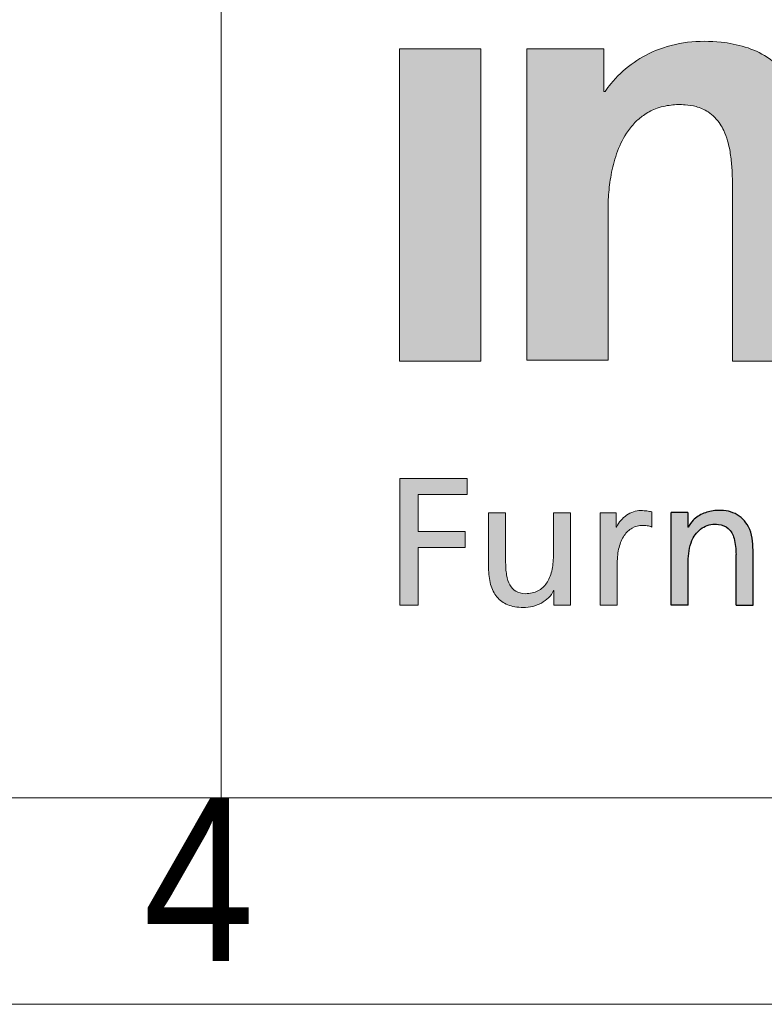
# Paper-space layout 'Hoja3' of a CAD drawing. Header units: millimetres. Extents: x 450 to 25135, y 150 to 17673.
# Tile 7 of 21: x 19384 to 19924, y 150 to 865. Entities that reach past the tile are written whole.
import ezdxf

# ---------------------------------------------------------------- set-up
doc = ezdxf.new("R2010")
doc.units = ezdxf.units.MM
doc.linetypes.add('SLD-Continua', pattern=[0])
doc.layers.add('FORMAT', color=7, linetype='SLD-Continua')
doc.styles.add('SLDTEXTSTYLE3', font='GOTHIC.TTF', dxfattribs={"width": 0.913})

# ---------------------------------------------------------------- blocks, each defined once
blk = doc.blocks.new('Bloque3')
at = {"linetype": 'Continuous', "ltscale": 35}
h = blk.add_hatch(color=7, dxfattribs=at)
edge = h.paths.add_edge_path(flags=0)
edge.add_line((221.61, 248.76), (280.67, 248.76))
edge.add_line((280.67, 248.76), (280.67, 359.42))
edge.add_spline(control_points=[(280.67, 359.42), (280.68, 360.31), (280.7, 363.48), (281.07, 371.47), (282.68, 383.75), (286.38, 399), (292.39, 411.94), (299.54, 421.1), (306.61, 427.2), (315.4, 431.94), (325.84, 434.37), (335.87, 434.57), (345.08, 433.14), (354.48, 429.13), (361, 422.34), (365.13, 414.78), (367.86, 407.26), (369.76, 397.62), (370.67, 387.59), (370.97, 377.88), (370.98, 371.73), (370.98, 368.53)], knot_values=[0, 0, 0, 0, 0.014108, 0.050137, 0.12665, 0.210017, 0.297932, 0.350316, 0.392835, 0.445136, 0.506872, 0.560743, 0.603219, 0.653697, 0.720022, 0.747327, 0.789984, 0.846083, 0.902618, 0.949361, 1, 1, 1, 1], weights=[1, 1, 1, 1, 1, 1, 1, 1, 1, 1, 1, 1, 1, 1, 1, 1, 1, 1, 1, 1, 1, 1], degree=3, periodic=0)
edge.add_line((370.98, 368.53), (370.98, 248.15))
edge.add_line((370.98, 248.15), (429.79, 248.15))
edge.add_line((429.79, 248.15), (429.79, 391.24))
edge.add_spline(control_points=[(429.79, 391.24), (429.46, 399.37), (428.93, 412.13), (422.4, 440.43), (402.67, 470.83), (358.51, 482.72), (316.13, 478.36), (289.21, 458.57), (279.81, 445.89), (278.43, 444.02)], knot_values=[4, 4, 4, 4, 4.111727, 4.175295, 4.401008, 4.562165, 4.782362, 4.967907, 5, 5, 5, 5], weights=[1, 1, 1, 1, 1, 1, 1, 1, 1, 1], degree=3, periodic=0)
edge.add_line((278.43, 444.02), (277.65, 444.02))
edge.add_line((277.65, 444.02), (277.65, 474.84))
edge.add_line((277.65, 474.84), (221.61, 474.84))
edge.add_line((221.61, 474.84), (221.61, 248.76))
for points in [[(188.25, 474.84), (129.19, 474.84), (129.19, 248.15), (188.25, 248.15)], [(142.74, 151.2), (178.48, 151.2), (178.48, 162.78), (129.58, 162.78), (129.58, 70.79), (142.74, 70.79), (142.74, 112.7), (176.9, 112.7), (176.9, 124.28), (142.74, 124.28)], [(142.74, 151.2), (178.48, 151.2), (178.48, 162.78), (129.58, 162.78), (129.58, 70.79), (142.74, 70.79), (142.74, 112.7), (176.9, 112.7), (176.9, 124.28), (142.74, 124.28)]]:
    blk.add_hatch(color=7, dxfattribs=at).paths.add_polyline_path(points, flags=0)
h = blk.add_hatch(color=7, dxfattribs=at)
edge = h.paths.add_edge_path(flags=0)
edge.add_spline(control_points=[(199.97, 76.86), (202.03, 74.39), (204.63, 72.47), (207.8, 71.18)], knot_values=[55, 55, 55, 55, 56, 56, 56, 56], weights=[1, 1, 1, 1], degree=3, periodic=0)
edge.add_spline(control_points=[(207.8, 71.18), (210.98, 69.88), (214.72, 69.21), (219.07, 69.21)], knot_values=[56, 56, 56, 56, 57, 57, 57, 57], weights=[1, 1, 1, 1], degree=3, periodic=0)
edge.add_arc((219.08, 97.85), 28.64, 269.98677, 283.89037)
edge.add_spline(control_points=[(225.96, 70.04), (228.17, 70.6), (230.29, 71.41), (232.23, 72.47)], knot_values=[0, 0, 0, 0, 1, 1, 1, 1], weights=[1, 1, 1, 1], degree=3, periodic=0)
edge.add_spline(control_points=[(232.23, 72.47), (234.17, 73.52), (235.93, 74.81), (237.43, 76.32)], knot_values=[1, 1, 1, 1, 2, 2, 2, 2], weights=[1, 1, 1, 1], degree=3, periodic=0)
edge.add_spline(control_points=[(237.43, 76.32), (238.94, 77.83), (240.19, 79.55), (241.11, 81.46)], knot_values=[2, 2, 2, 2, 3, 3, 3, 3], weights=[1, 1, 1, 1], degree=3, periodic=0)
edge.add_line((241.11, 81.46), (241.36, 81.46))
edge.add_line((241.36, 81.46), (241.36, 70.79))
edge.add_line((241.36, 70.79), (247.35, 70.79))
edge.add_line((247.35, 70.79), (253.34, 70.79))
edge.add_line((253.34, 70.79), (253.34, 79.19))
edge.add_line((253.34, 79.19), (253.34, 138.01))
edge.add_line((253.34, 138.01), (240.97, 138.01))
edge.add_line((240.97, 138.01), (240.97, 130.23))
edge.add_spline(control_points=[(240.97, 130.23), (240.97, 127.64), (240.97, 125.04), (240.97, 122.45), (240.97, 117.26), (240.97, 112.08), (240.97, 106.89), (240.97, 102.81), (240.57, 99.03), (239.76, 95.67)], knot_values=[30, 30, 30, 30, 31, 31, 31, 33, 33, 33, 34, 34, 34, 34], weights=[1, 1, 1, 1, 1, 1, 1, 1, 1, 1], degree=3, periodic=0)
edge.add_spline(control_points=[(239.76, 95.67), (238.95, 92.31), (237.71, 89.36), (234.37, 84.49), (232.26, 82.56), (229.68, 81.24)], knot_values=[34, 34, 34, 34, 35, 35, 36, 36, 36, 36], weights=[1, 1, 1, 1, 1, 1], degree=3, periodic=0)
edge.add_spline(control_points=[(229.68, 81.24), (227.11, 79.93), (224.07, 79.22), (220.55, 79.22)], knot_values=[36, 36, 36, 36, 37, 37, 37, 37], weights=[1, 1, 1, 1], degree=3, periodic=0)
edge.add_spline(control_points=[(220.55, 79.22), (217.84, 79.38), (215.59, 79.98), (213.75, 81.04)], knot_values=[37, 37, 37, 37, 38, 38, 38, 38], weights=[1, 1, 1, 1], degree=3, periodic=0)
edge.add_spline(control_points=[(213.75, 81.04), (211.91, 82.09), (210.46, 83.59), (209.35, 85.57)], knot_values=[38, 38, 38, 38, 39, 39, 39, 39], weights=[1, 1, 1, 1], degree=3, periodic=0)
edge.add_spline(control_points=[(209.35, 85.57), (208.25, 87.55), (207.48, 90), (206.99, 92.93)], knot_values=[39, 39, 39, 39, 40, 40, 40, 40], weights=[1, 1, 1, 1], degree=3, periodic=0)
edge.add_spline(control_points=[(206.99, 92.93), (206.5, 95.86), (206.28, 99.29), (206.28, 103.21), (206.28, 109.01), (206.28, 114.81), (206.28, 120.61), (206.28, 123.51), (206.28, 126.41), (206.28, 129.31), (206.28, 132.21), (206.28, 135.11), (206.28, 138.01)], knot_values=[40, 40, 40, 40, 41, 41, 41, 43, 43, 43, 44, 44, 44, 45, 45, 45, 45], weights=[1, 1, 1, 1, 1, 1, 1, 1, 1, 1, 1, 1, 1], degree=3, periodic=0)
edge.add_line((206.28, 138.01), (193.91, 138.01))
edge.add_spline(control_points=[(193.91, 138.01), (193.91, 134.68), (193.91, 131.35), (193.91, 128.02), (193.91, 124.69), (193.91, 121.36), (193.91, 118.03), (193.91, 111.38), (193.91, 104.72), (193.91, 98.06), (193.91, 93.55), (194.4, 89.49), (195.4, 85.94)], knot_values=[49, 49, 49, 49, 50, 50, 50, 51, 51, 51, 53, 53, 53, 54, 54, 54, 54], weights=[1, 1, 1, 1, 1, 1, 1, 1, 1, 1, 1, 1, 1], degree=3, periodic=0)
edge.add_spline(control_points=[(195.4, 85.94), (196.4, 82.38), (197.91, 79.34), (199.97, 76.86)], knot_values=[54, 54, 54, 54, 55, 55, 55, 55], weights=[1, 1, 1, 1], degree=3, periodic=0)
h = blk.add_hatch(color=7, dxfattribs=at)
edge = h.paths.add_edge_path(flags=0)
edge.add_line((312.49, 138.67), (310.63, 139.02))
edge.add_spline(control_points=[(310.63, 139.02), (310.03, 139.13), (309.44, 139.23), (308.81, 139.31)], knot_values=[22.132418, 22.132418, 22.132418, 22.132418, 23.132418, 23.132418, 23.132418, 23.132418], weights=[1, 1, 1, 1], degree=3, periodic=0)
edge.add_arc((304.82, 108.51), 31.06, 82.62193, 86.36137)
edge.add_spline(control_points=[(306.79, 139.51), (306.06, 139.56), (305.25, 139.58), (304.33, 139.58), (302.55, 139.58), (300.77, 139.27), (299.05, 138.69)], knot_values=[0.065266, 0.065266, 0.065266, 0.065266, 1.065266, 1.065266, 1.065266, 2.065266, 2.065266, 2.065266, 2.065266], weights=[1, 1, 1, 1, 1, 1, 1], degree=3, periodic=0)
edge.add_spline(control_points=[(299.05, 138.69), (297.33, 138.11), (295.67, 137.27), (294.12, 136.21)], knot_values=[2.065266, 2.065266, 2.065266, 2.065266, 3.065266, 3.065266, 3.065266, 3.065266], weights=[1, 1, 1, 1], degree=3, periodic=0)
edge.add_spline(control_points=[(294.12, 136.21), (292.58, 135.14), (291.16, 133.86), (289.92, 132.42)], knot_values=[3.065266, 3.065266, 3.065266, 3.065266, 4.065266, 4.065266, 4.065266, 4.065266], weights=[1, 1, 1, 1], degree=3, periodic=0)
edge.add_spline(control_points=[(289.92, 132.42), (288.68, 130.96), (287.62, 129.34), (286.8, 127.59)], knot_values=[4.065266, 4.065266, 4.065266, 4.065266, 5.065266, 5.065266, 5.065266, 5.065266], weights=[1, 1, 1, 1], degree=3, periodic=0)
edge.add_line((286.8, 127.59), (286.54, 127.59))
edge.add_line((286.54, 127.59), (286.54, 138.01))
edge.add_line((286.54, 138.01), (280.75, 138.01))
edge.add_line((280.75, 138.01), (274.95, 138.01))
edge.add_line((274.95, 138.01), (274.95, 129.61))
edge.add_line((274.95, 129.61), (274.95, 70.79))
edge.add_line((274.95, 70.79), (287.33, 70.79))
edge.add_spline(control_points=[(287.33, 70.79), (287.33, 80.99), (287.33, 91.18), (287.33, 101.37), (287.33, 105.59), (287.78, 109.41), (288.63, 112.77)], knot_values=[12.065266, 12.065266, 12.065266, 12.065266, 13.065266, 13.065266, 13.065266, 14.065266, 14.065266, 14.065266, 14.065266], weights=[1, 1, 1, 1, 1, 1, 1], degree=3, periodic=0)
edge.add_spline(control_points=[(288.63, 112.77), (289.49, 116.13), (290.74, 119.04), (292.34, 121.41)], knot_values=[14.065266, 14.065266, 14.065266, 14.065266, 15.065266, 15.065266, 15.065266, 15.065266], weights=[1, 1, 1, 1], degree=3, periodic=0)
edge.add_spline(control_points=[(292.34, 121.41), (293.93, 123.78), (295.88, 125.63), (298.12, 126.88)], knot_values=[15.065266, 15.065266, 15.065266, 15.065266, 16.065266, 16.065266, 16.065266, 16.065266], weights=[1, 1, 1, 1], degree=3, periodic=0)
edge.add_spline(control_points=[(298.12, 126.88), (300.35, 128.13), (302.89, 128.79), (305.66, 128.79)], knot_values=[16.065266, 16.065266, 16.065266, 16.065266, 17.065266, 17.065266, 17.065266, 17.065266], weights=[1, 1, 1, 1], degree=3, periodic=0)
edge.add_arc((305.66, 104.37), 24.43, 86.15477, 90.00231, ccw=False)
edge.add_spline(control_points=[(307.3, 128.74), (307.86, 128.7), (308.44, 128.64), (309.02, 128.55)], knot_values=[17.132418, 17.132418, 17.132418, 17.132418, 18.132418, 18.132418, 18.132418, 18.132418], weights=[1, 1, 1, 1], degree=3, periodic=0)
edge.add_spline(control_points=[(309.02, 128.55), (309.61, 128.46), (310.19, 128.34), (310.78, 128.18)], knot_values=[18.132418, 18.132418, 18.132418, 18.132418, 19.132418, 19.132418, 19.132418, 19.132418], weights=[1, 1, 1, 1], degree=3, periodic=0)
edge.add_spline(control_points=[(310.78, 128.18), (311.36, 128.02), (311.93, 127.83), (312.49, 127.59)], knot_values=[19.132418, 19.132418, 19.132418, 19.132418, 20.132418, 20.132418, 20.132418, 20.132418], weights=[1, 1, 1, 1], degree=3, periodic=0)
edge.add_line((312.49, 127.59), (312.49, 138.67))
h = blk.add_hatch(color=7, dxfattribs=at)
edge = h.paths.add_edge_path(flags=0)
edge.add_line((326.47, 70.9), (326.47, 138.12))
edge.add_line((326.47, 138.12), (338.45, 138.12))
edge.add_line((338.45, 138.12), (338.45, 127.45))
edge.add_line((338.45, 127.45), (338.73, 127.45))
edge.add_spline(control_points=[(338.73, 127.45), (339.65, 129.35), (342.75, 133.6), (350, 138.2), (360.66, 140.35), (373.4, 138.84), (384.88, 127.5), (385.75, 116.61), (385.9, 110.95)], knot_values=[0, 0, 0, 0, 0.090993, 0.223661, 0.358303, 0.55535, 0.750586, 1, 1, 1, 1], weights=[1, 1, 1, 1, 1, 1, 1, 1, 1], degree=3, periodic=0)
edge.add_line((385.9, 110.95), (385.9, 70.9))
edge.add_line((385.9, 70.9), (373.53, 70.9))
edge.add_line((373.53, 70.9), (373.51, 107.62))
edge.add_spline(control_points=[(373.51, 107.62), (373.4, 111.58), (373.1, 118.28), (368.75, 127.24), (359.79, 130.52), (349.45, 128.7), (340.41, 118.88), (339.2, 109.65), (338.89, 104.51)], knot_values=[0, 0, 0, 0, 0.181683, 0.307789, 0.426651, 0.591078, 0.760733, 1, 1, 1, 1], weights=[1, 1, 1, 1, 1, 1, 1, 1, 1], degree=3, periodic=0)
edge.add_line((338.89, 104.51), (338.84, 70.9))
edge.add_line((338.84, 70.9), (326.47, 70.9))
at = {"color": 7, "linetype": 'SLD-Continua', "lineweight": 18, "ltscale": 35}
for p, q in [((129.19, 248.15), (129.19, 474.84)), ((129.19, 474.84), (188.25, 474.84)), ((188.25, 474.84), (188.25, 248.15)), ((188.25, 248.15), (129.19, 248.15)), ((129.58, 70.79), (129.58, 162.78)), ((129.58, 162.78), (178.48, 162.78)), ((129.58, 70.79), (129.58, 162.78)), ((178.48, 162.78), (178.48, 151.2)), ((142.74, 151.2), (142.74, 124.28)), ((178.48, 151.2), (142.74, 151.2)), ((142.74, 124.28), (176.9, 124.28)), ((176.9, 124.28), (176.9, 112.7)), ((176.9, 112.7), (142.74, 112.7)), ((142.74, 112.7), (142.74, 70.79)), ((142.74, 70.79), (129.58, 70.79))]:
    blk.add_line(p, q, dxfattribs=at)
blk.add_arc((219.08, 97.85), 28.64, 269.98677, 283.89037, dxfattribs=at)
at = {"color": 8, "linetype": 'Continuous', "lineweight": 0, "ltscale": 35, "true_color": 0x808080}
for points, knots in [([(429.79, 391.24), (429.46, 399.37), (428.93, 412.13), (422.4, 440.43), (402.67, 470.83), (358.51, 482.72), (316.13, 478.36), (289.21, 458.57), (279.81, 445.89), (278.43, 444.02)], [4, 4, 4, 4, 4.111727, 4.175295, 4.401008, 4.562165, 4.782362, 4.967907, 5, 5, 5, 5]), ([(280.67, 359.42), (280.68, 360.31), (280.7, 363.48), (281.07, 371.47), (282.68, 383.75), (286.38, 399), (292.39, 411.94), (299.54, 421.1), (306.61, 427.2), (315.4, 431.94), (325.84, 434.37), (335.87, 434.57), (345.08, 433.14), (354.48, 429.13), (361, 422.34), (365.13, 414.78), (367.86, 407.26), (369.76, 397.62), (370.67, 387.59), (370.97, 377.88), (370.98, 371.73), (370.98, 368.53)], [0, 0, 0, 0, 0.014108, 0.050137, 0.12665, 0.210017, 0.297932, 0.350316, 0.392835, 0.445136, 0.506872, 0.560743, 0.603219, 0.653697, 0.720022, 0.747327, 0.789984, 0.846083, 0.902618, 0.949361, 1, 1, 1, 1]), ([(206.28, 138.01), (205.25, 138.01), (204.22, 138.01), (203.19, 138.01), (201.13, 138.01), (199.06, 138.01), (197, 138.01), (195.97, 138.01), (194.94, 138.01), (193.91, 138.01)], [45, 45, 45, 45, 46, 46, 46, 48, 48, 48, 49, 49, 49, 49]), ([(193.91, 138.01), (193.91, 134.68), (193.91, 131.35), (193.91, 128.02), (193.91, 124.69), (193.91, 121.36), (193.91, 118.03), (193.91, 111.38), (193.91, 104.72), (193.91, 98.06), (193.91, 93.55), (194.4, 89.49), (195.4, 85.94)], [49, 49, 49, 49, 50, 50, 50, 51, 51, 51, 53, 53, 53, 54, 54, 54, 54]), ([(206.99, 92.93), (206.5, 95.86), (206.28, 99.29), (206.28, 103.21), (206.28, 109.01), (206.28, 114.81), (206.28, 120.61), (206.28, 123.51), (206.28, 126.41), (206.28, 129.31), (206.28, 132.21), (206.28, 135.11), (206.28, 138.01)], [40, 40, 40, 40, 41, 41, 41, 43, 43, 43, 44, 44, 44, 45, 45, 45, 45]), ([(253.34, 138.01), (252.31, 138.01), (251.28, 138.01), (250.25, 138.01), (248.19, 138.01), (246.12, 138.01), (244.06, 138.01), (243.03, 138.01), (242, 138.01), (240.97, 138.01)], [25, 25, 25, 25, 26, 26, 26, 28, 28, 28, 29, 29, 29, 29]), ([(253.34, 79.19), (253.34, 81.12), (253.34, 83.04), (253.34, 84.97), (253.34, 88.65), (253.34, 92.32), (253.34, 96), (253.34, 98.8), (253.34, 101.6), (253.34, 104.4), (253.34, 110), (253.34, 115.61), (253.34, 121.21), (253.34, 126.81), (253.34, 132.41), (253.34, 138.01)], [20, 20, 20, 20, 21, 21, 21, 22, 22, 22, 23, 23, 23, 24, 24, 24, 25, 25, 25, 25]), ([(306.79, 139.51), (306.06, 139.56), (305.25, 139.58), (304.33, 139.58), (302.55, 139.58), (300.77, 139.27), (299.05, 138.69)], [0.065266, 0.065266, 0.065266, 0.065266, 1.065266, 1.065266, 1.065266, 2.065266, 2.065266, 2.065266, 2.065266]), ([(240.97, 130.23), (240.97, 127.64), (240.97, 125.04), (240.97, 122.45), (240.97, 117.26), (240.97, 112.08), (240.97, 106.89), (240.97, 102.81), (240.57, 99.03), (239.76, 95.67)], [30, 30, 30, 30, 31, 31, 31, 33, 33, 33, 34, 34, 34, 34]), ([(287.33, 70.79), (287.33, 80.99), (287.33, 91.18), (287.33, 101.37), (287.33, 105.59), (287.78, 109.41), (288.63, 112.77)], [12.065266, 12.065266, 12.065266, 12.065266, 13.065266, 13.065266, 13.065266, 14.065266, 14.065266, 14.065266, 14.065266]), ([(239.76, 95.67), (238.95, 92.31), (237.71, 89.36), (234.37, 84.49), (232.26, 82.56), (229.68, 81.24)], [34, 34, 34, 34, 35, 35, 36, 36, 36, 36]), ([(241.11, 81.46), (241.16, 81.46), (241.22, 81.46), (241.27, 81.46), (241.28, 81.46), (241.29, 81.46), (241.3, 81.46), (241.31, 81.46), (241.31, 81.46), (241.31, 81.46), (241.32, 81.46), (241.33, 81.46), (241.33, 81.46), (241.34, 81.46), (241.35, 81.46), (241.36, 81.46)], [3, 3, 3, 3, 4, 4, 4, 5, 5, 5, 6, 6, 6, 7, 7, 7, 8, 8, 8, 8]), ([(241.36, 81.46), (241.36, 80.58), (241.36, 79.69), (241.36, 78.8), (241.36, 77.91), (241.36, 77.02), (241.36, 76.13), (241.36, 75.24), (241.36, 74.35), (241.36, 73.46), (241.36, 73.32), (241.36, 73.18), (241.36, 73.04), (241.36, 72.74), (241.36, 72.43), (241.36, 72.13), (241.36, 71.96), (241.36, 71.8), (241.36, 71.64), (241.36, 71.49), (241.36, 71.35), (241.36, 71.21), (241.36, 71.07), (241.36, 70.93), (241.36, 70.79)], [8, 8, 8, 8, 9, 9, 9, 10, 10, 10, 12, 12, 12, 13, 13, 13, 14, 14, 14, 15, 15, 15, 16, 16, 16, 17, 17, 17, 17])]:
    blk.add_open_spline(points, degree=3, knots=knots, dxfattribs=at)
for points in [[(277.65, 474.84), (258.97, 474.84), (240.29, 474.84), (221.61, 474.84)], [(221.61, 474.84), (221.61, 399.48), (221.61, 324.12), (221.61, 248.76)], [(277.65, 444.02), (277.65, 454.29), (277.65, 464.57), (277.65, 474.84)], [(278.43, 444.02), (278.17, 444.02), (277.91, 444.02), (277.65, 444.02)], [(370.98, 368.53), (370.98, 328.4), (370.98, 288.28), (370.98, 248.15)], [(280.67, 248.76), (280.67, 285.65), (280.67, 322.54), (280.67, 359.42)], [(221.61, 248.76), (241.3, 248.76), (260.98, 248.76), (280.67, 248.76)], [(370.98, 248.15), (390.58, 248.15), (410.19, 248.15), (429.79, 248.15)], [(240.97, 138.01), (240.97, 135.42), (240.97, 132.83), (240.97, 130.23)], [(280.75, 138.01), (278.82, 138.01), (276.89, 138.01), (274.95, 138.01)], [(274.95, 138.01), (274.95, 135.21), (274.95, 132.41), (274.95, 129.61)], [(286.54, 138.01), (284.61, 138.01), (282.68, 138.01), (280.75, 138.01)], [(286.54, 127.59), (286.54, 131.07), (286.54, 134.54), (286.54, 138.01)], [(294.12, 136.21), (292.58, 135.14), (291.16, 133.86), (289.92, 132.42)], [(299.05, 138.69), (297.33, 138.11), (295.67, 137.27), (294.12, 136.21)], [(310.63, 139.02), (310.03, 139.13), (309.44, 139.23), (308.81, 139.31)], [(312.49, 138.67), (311.87, 138.79), (311.25, 138.9), (310.63, 139.02)], [(312.49, 127.59), (312.49, 131.28), (312.49, 134.98), (312.49, 138.67)], [(274.95, 129.61), (274.95, 110), (274.95, 90.4), (274.95, 70.79)], [(289.92, 132.42), (288.68, 130.96), (287.62, 129.34), (286.8, 127.59)], [(298.12, 126.88), (300.35, 128.13), (302.89, 128.79), (305.66, 128.79)], [(307.3, 128.74), (307.86, 128.7), (308.44, 128.64), (309.02, 128.55)], [(286.8, 127.59), (286.71, 127.59), (286.63, 127.59), (286.54, 127.59)], [(292.34, 121.41), (293.93, 123.78), (295.88, 125.63), (298.12, 126.88)], [(309.02, 128.55), (309.61, 128.46), (310.19, 128.34), (310.78, 128.18)], [(310.78, 128.18), (311.36, 128.02), (311.93, 127.83), (312.49, 127.59)], [(288.63, 112.77), (289.49, 116.13), (290.74, 119.04), (292.34, 121.41)], [(195.4, 85.94), (196.4, 82.38), (197.91, 79.34), (199.97, 76.86)], [(209.35, 85.57), (208.25, 87.55), (207.48, 90), (206.99, 92.93)], [(213.75, 81.04), (211.91, 82.09), (210.46, 83.59), (209.35, 85.57)], [(220.55, 79.22), (217.84, 79.38), (215.59, 79.98), (213.75, 81.04)], [(229.68, 81.24), (227.11, 79.93), (224.07, 79.22), (220.55, 79.22)], [(237.43, 76.32), (238.94, 77.83), (240.19, 79.55), (241.11, 81.46)], [(253.34, 70.79), (253.34, 73.59), (253.34, 76.39), (253.34, 79.19)], [(199.97, 76.86), (202.03, 74.39), (204.63, 72.47), (207.8, 71.18)], [(225.96, 70.04), (228.17, 70.6), (230.29, 71.41), (232.23, 72.47)], [(232.23, 72.47), (234.17, 73.52), (235.93, 74.81), (237.43, 76.32)], [(207.8, 71.18), (210.98, 69.88), (214.72, 69.21), (219.07, 69.21)], [(241.36, 70.79), (243.36, 70.79), (245.36, 70.79), (247.35, 70.79)], [(247.35, 70.79), (249.35, 70.79), (251.34, 70.79), (253.34, 70.79)], [(274.95, 70.79), (279.08, 70.79), (283.2, 70.79), (287.33, 70.79)]]:
    blk.add_open_spline(points, degree=3, dxfattribs=at)
for points, weights in [([(308.81, 139.31), (308.14, 139.4), (307.47, 139.47), (306.79, 139.51)], [1, 0.999645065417, 0.999645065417, 1]), ([(305.66, 128.79), (306.2, 128.79), (306.75, 128.78), (307.3, 128.74)], [1, 0.99962425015, 0.99962425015, 1])]:
    blk.add_rational_spline(points, weights, degree=3, dxfattribs=at)
at = {"layer": 'FORMAT', "color": 7, "ltscale": 35}
for p, q in [((338.45, 138.12), (326.47, 138.12)), ((326.47, 70.9), (326.47, 138.12)), ((338.45, 138.12), (338.45, 127.45)), ((338.73, 127.45), (338.45, 127.45)), ((373.53, 70.9), (373.51, 107.62)), ((385.9, 70.9), (385.9, 110.95)), ((338.84, 70.9), (338.89, 104.51)), ((338.84, 70.9), (326.47, 70.9)), ((373.53, 70.9), (385.9, 70.9))]:
    blk.add_line(p, q, dxfattribs=at)
for points, knots in [([(385.9, 110.95), (385.75, 116.61), (384.88, 127.5), (373.4, 138.84), (360.66, 140.35), (350, 138.2), (342.75, 133.6), (339.65, 129.35), (338.73, 127.45)], [0, 0, 0, 0, 0.249414, 0.44465, 0.641697, 0.776339, 0.909007, 1, 1, 1, 1]), ([(338.89, 104.51), (339.2, 109.65), (340.41, 118.88), (349.45, 128.7), (359.79, 130.52), (368.75, 127.24), (373.1, 118.28), (373.4, 111.58), (373.51, 107.62)], [0, 0, 0, 0, 0.239267, 0.408922, 0.573349, 0.692211, 0.818317, 1, 1, 1, 1])]:
    blk.add_open_spline(points, degree=3, knots=knots, dxfattribs=at)

psp = doc.layouts.new('Hoja3')

# ---------------------------------------------------------------- linework, layer by layer
at = {"color": 7, "linetype": 'SLD-Continua', "lineweight": 18, "ltscale": 30}
for p, q in [((19530, 1650), (19530, 300)), ((24930, 300), (600, 300)), ((19530, 300), (18480, 300)), ((19530, 300), (24930, 300)), ((25080, 150), (450, 150))]:
    psp.add_line(p, q, dxfattribs=at)

# ---------------------------------------------------------------- block references
at = {"color": 7, "linetype": 'Continuous', "ltscale": 30}
psp.add_blockref('Bloque3', (19530.289, 368.939), dxfattribs=at)

# ---------------------------------------------------------------- texts
at = {"color": 7, "linetype": 'Continuous', "lineweight": 0, "ltscale": 30, "insert": (19513.801, 300.409), "char_height": 119.062, "attachment_point": 2, "style": 'SLDTEXTSTYLE3'}
psp.add_mtext('4', dxfattribs=at)

doc.saveas('drawing.dxf')
